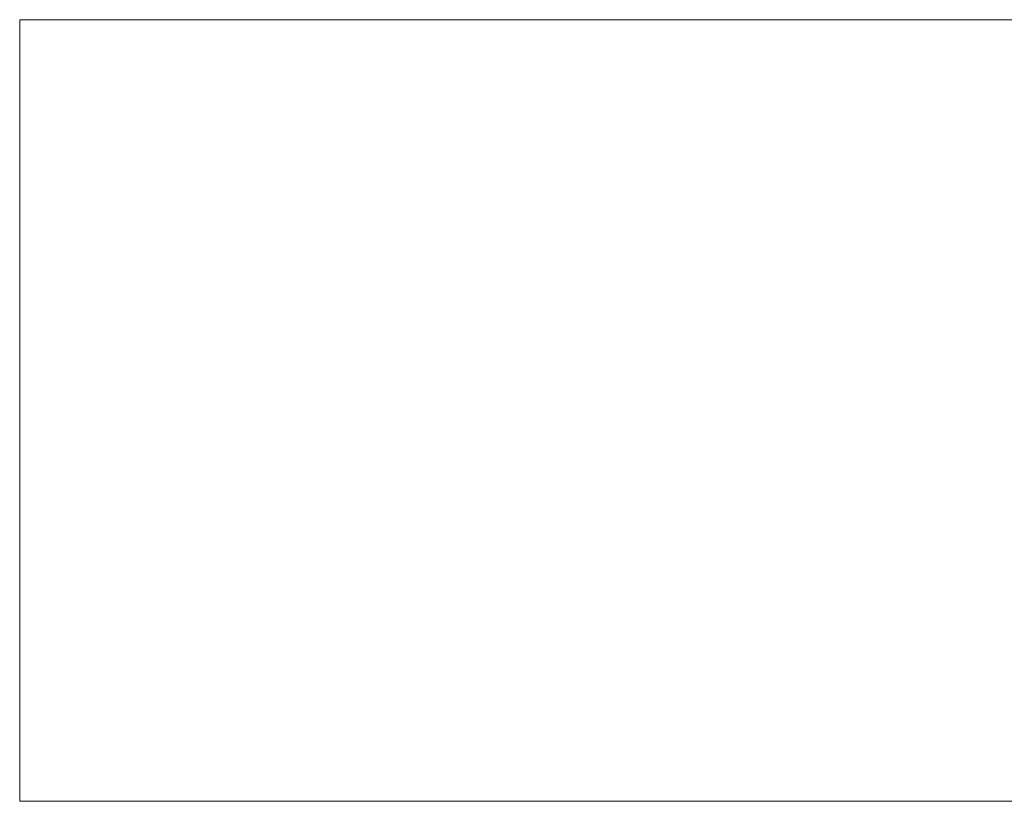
# Model space of a CAD drawing. Header units: millimetres. Extents: x -276 to 275, y -103 to 102.
# Tile 1 of 5: x -276 to -17, y -103 to 102. Entities that reach past the tile are written whole.
import ezdxf

# ---------------------------------------------------------------- set-up
doc = ezdxf.new("R2010")
doc.units = ezdxf.units.MM
doc.layers.add('I-FURN-PNLS', color=30, linetype='Continuous')

msp = doc.modelspace()

# ---------------------------------------------------------------- meshes
at = {"layer": 'I-FURN-PNLS', "lineweight": 9}
mesh = msp.add_polyface(dxfattribs=at)
corners = [(-275.9, 102.09), (-275.9, -103.3), (275.03, -103.3), (275.03, 102.09)]
mesh.append_faces([[corners[k] for k in face] for face in [(0, 1, 2, 3)]])
mesh = msp.add_polyface(dxfattribs=at)
corners = [(275.03, -103.3, -118.52), (-275.9, -103.3, -118.52), (-275.9, 102.09, -118.52), (275.03, 102.09, -118.52)]
mesh.append_faces([[corners[k] for k in face] for face in [(0, 1, 2, 3)]])
mesh = msp.add_polyface(dxfattribs=at)
corners = [(275.03, 102.09), (275.03, 102.09, -118.52), (-275.9, 102.09, -118.52), (-275.9, 102.09)]
mesh.append_faces([[corners[k] for k in face] for face in [(0, 1, 2, 3)]])
mesh = msp.add_polyface(dxfattribs=at)
corners = [(-275.9, 102.09), (-275.9, 102.09, -118.52), (-275.9, -103.3, -118.52), (-275.9, -103.3)]
mesh.append_faces([[corners[k] for k in face] for face in [(0, 1, 2, 3)]])
mesh = msp.add_polyface(dxfattribs=at)
corners = [(-275.9, -103.3), (-275.9, -103.3, -118.52), (275.03, -103.3, -118.52), (275.03, -103.3)]
mesh.append_faces([[corners[k] for k in face] for face in [(0, 1, 2, 3)]])

doc.saveas('drawing.dxf')
